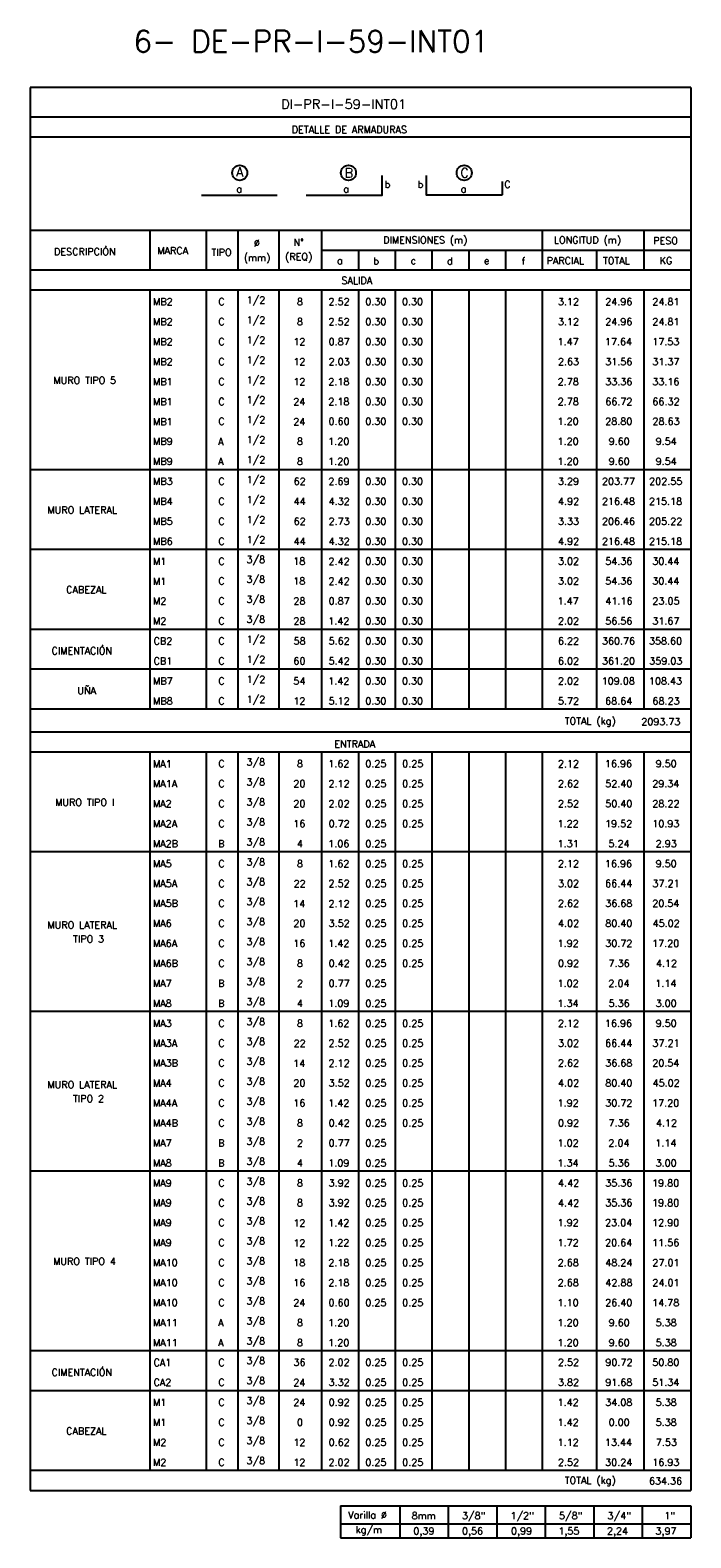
# Model space of a CAD drawing. Header units: metres. Extents: x -260 to 410, y 23 to 160.
# Tile 11 of 16: x 50 to 76, y 23 to 81. Entities that reach past the tile are written whole.
import ezdxf
from ezdxf.enums import TextEntityAlignment as Align

# ---------------------------------------------------------------- set-up
doc = ezdxf.new("R2010")
doc.units = ezdxf.units.M
for name, color, linetype in [('XREF-SE-CUADROS DE DESPIECE - HUAURA_PQT4$0$21', 3, 'Continuous'), ('XREF-SE-CUADROS DE DESPIECE - HUAURA_PQT4$0$21C', 3, 'Continuous'), ('XREF-SE-CUADROS DE DESPIECE - HUAURA_PQT4$0$23', 2, 'Continuous'), ('XREF-SE-CUADROS DE DESPIECE - HUAURA_PQT4$0$S-ANNO-TEXT', 7, 'Continuous'), ('XREF-SE-CUADROS DE DESPIECE - HUAURA_PQT4$0$S-LNWK-0006', 1, 'Continuous')]:
    doc.layers.add(name, color=color, linetype=linetype)
doc.styles.add('XREF-SE-CUADROS DE DESPIECE - HUAURA_PQT4$0$ROMANS-SP', font='romans.shx', dxfattribs={"width": 0.7})
doc.styles.add('XREF-SE-CUADROS DE DESPIECE - HUAURA_PQT4$0$TEGEPSA 100', font='romans.shx')

# ---------------------------------------------------------------- blocks, each defined once
blk = doc.blocks.new('XREF-SE-CUADROS DE DESPIECE - HUAURA_PQT4')
blk.add_line((72.039, 56.826), (72.039, 54.528))
at = {"layer": 'XREF-SE-CUADROS DE DESPIECE - HUAURA_PQT4$0$21'}
for p, q in [((54.887, 72.91), (54.887, 71.379)), ((57.054, 72.91), (57.054, 71.379)), ((58.266, 72.91), (58.266, 71.379)), ((59.836, 72.91), (59.836, 71.379)), ((61.486, 72.91), (61.486, 71.379)), ((69.953, 72.91), (69.953, 71.379)), ((73.848, 72.91), (73.848, 71.379)), ((61.486, 72.14), (75.656, 72.14)), ((62.897, 72.14), (62.897, 71.379)), ((64.308, 72.14), (64.308, 71.379)), ((65.719, 72.14), (65.719, 71.379)), ((67.13, 72.14), (67.13, 71.379)), ((68.542, 72.14), (68.542, 71.379)), ((72.039, 72.14), (72.039, 71.379)), ((50.297, 71.379), (75.656, 71.379)), ((50.297, 70.617), (75.656, 70.617)), ((54.887, 70.617), (54.887, 54.528)), ((57.054, 70.617), (57.054, 56.826)), ((58.266, 70.617), (58.266, 56.826)), ((59.836, 70.617), (59.836, 56.826)), ((61.486, 70.617), (61.486, 56.826)), ((62.897, 70.617), (62.897, 56.826)), ((64.308, 70.617), (64.308, 56.826)), ((65.719, 70.617), (65.719, 56.826)), ((67.13, 70.617), (67.13, 56.826)), ((68.542, 70.617), (68.542, 56.826)), ((69.953, 70.617), (69.953, 54.528)), ((72.039, 70.617), (72.039, 56.826)), ((73.848, 70.617), (73.848, 54.528)), ((50.297, 63.721), (75.656, 63.721)), ((50.297, 60.657), (75.656, 60.657)), ((50.297, 57.592), (75.656, 57.592)), ((57.054, 56.826), (57.054, 54.528)), ((58.266, 56.826), (58.266, 54.528)), ((59.836, 56.826), (59.836, 54.528)), ((61.486, 56.826), (61.486, 54.528)), ((62.897, 56.826), (62.897, 54.528)), ((64.308, 56.826), (64.308, 54.528)), ((65.719, 56.826), (65.719, 54.528)), ((67.13, 56.826), (67.13, 54.528)), ((68.542, 56.826), (68.542, 54.528)), ((50.297, 56.06), (75.656, 56.06)), ((50.297, 54.528), (54.887, 54.528)), ((54.887, 54.528), (75.656, 54.528)), ((50.297, 53.641), (75.656, 53.641)), ((50.297, 52.879), (75.656, 52.879)), ((54.887, 52.879), (54.887, 25.298)), ((57.054, 52.879), (57.054, 25.298)), ((58.266, 52.879), (58.266, 25.298)), ((59.836, 52.879), (59.836, 25.298)), ((61.486, 52.879), (61.486, 25.298)), ((62.897, 52.879), (62.897, 25.298)), ((64.308, 52.879), (64.308, 25.298)), ((65.719, 52.879), (65.719, 25.298)), ((67.13, 52.879), (67.13, 25.298)), ((68.542, 52.879), (68.542, 25.298)), ((69.953, 52.879), (69.953, 25.298)), ((72.039, 52.879), (72.039, 25.298)), ((73.848, 52.879), (73.848, 25.298)), ((50.297, 49.048), (75.656, 49.048)), ((50.297, 42.919), (75.656, 42.919)), ((50.297, 36.79), (75.656, 36.79)), ((50.297, 29.895), (75.656, 29.895)), ((50.297, 28.362), (75.656, 28.362)), ((50.297, 25.298), (75.656, 25.298)), ((64.481, 23.932), (64.481, 22.704)), ((66.343, 23.932), (66.343, 22.704)), ((68.206, 23.932), (68.206, 22.704)), ((70.068, 23.932), (70.068, 22.704)), ((71.931, 23.932), (71.931, 22.704)), ((73.794, 23.932), (73.794, 22.704)), ((62.215, 23.244), (75.656, 23.244))]:
    blk.add_line(p, q, dxfattribs=at)
at = {"layer": 'XREF-SE-CUADROS DE DESPIECE - HUAURA_PQT4$0$21C'}
for centre in [(58.341, 75.107), (62.516, 75.107), (66.958, 75.107)]:
    blk.add_circle(centre, 0.288, dxfattribs=at)
at = {"layer": 'XREF-SE-CUADROS DE DESPIECE - HUAURA_PQT4$0$23'}
for p, q in [((50.297, 78.38), (50.297, 24.523)), ((75.656, 78.38), (75.656, 24.523)), ((50.297, 72.91), (75.656, 72.91)), ((50.297, 24.523), (75.656, 24.523)), ((62.215, 23.932), (62.215, 22.704)), ((62.215, 23.932), (75.656, 23.932)), ((62.215, 23.932), (62.215, 22.704)), ((75.656, 23.932), (75.656, 22.704)), ((62.215, 22.704), (75.656, 22.704))]:
    blk.add_line(p, q, dxfattribs=at)
for points in [[(75.656, 78.38), (50.297, 78.38)], [(75.656, 77.244), (50.297, 77.244)], [(75.656, 76.474), (50.297, 76.474)]]:
    blk.add_lwpolyline(points, dxfattribs=at)
at = {"layer": 'XREF-SE-CUADROS DE DESPIECE - HUAURA_PQT4$0$S-LNWK-0006'}
blk.add_line((56.875, 74.255), (59.784, 74.255), dxfattribs=at)
blk.add_lwpolyline([(60.897, 74.255), (63.806, 74.255), (63.806, 75.006)], dxfattribs=at)
blk.add_lwpolyline([(68.416, 74.778), (68.416, 74.268, -0.414214), (68.403, 74.255), (65.507, 74.255), (65.507, 75.006)], format="xyb", dxfattribs=at)
at = {"style": 'XREF-SE-CUADROS DE DESPIECE - HUAURA_PQT4$0$TEGEPSA 100'}
for s, p in [('Ø', (58.885, 72.28)), ('N°', (60.406, 72.307)), ('DIMENSIONES (m)', (63.848, 72.394)), ('LONGITUD (m)', (70.397, 72.394)), ('PESO', (74.211, 72.367)), ('DESCRIPCIÓN', (51.215, 71.94)), ('MARCA', (55.18, 71.986)), ('TIPO', (57.255, 71.918)), ('(mm)', (58.499, 71.721)), ('(REQ)', (60.082, 71.748)), ('a', (62.078, 71.603)), ('b', (63.464, 71.591)), ('c', (64.905, 71.603)), ('d', (66.3, 71.592)), ('e', (67.712, 71.603)), ('f', (69.164, 71.589)), ('PARCIAL', (70.12, 71.601)), ('TOTAL', (72.284, 71.601)), ('KG', (74.461, 71.601)), ('MB2', (55.014, 70.021)), ('C', (57.521, 70.023)), (' 1/2', (58.418, 70.088)), ('8', (60.534, 70.024)), ('2.52', (61.747, 70.024)), ('0.30', (63.158, 70.024)), ('0.30', (64.57, 70.024)), ('3.12', (70.553, 70.024)), ('24.96', (72.369, 70.024)), ('24.81', (74.181, 70.024)), ('MB2', (55.014, 69.255)), ('C', (57.521, 69.257)), (' 1/2', (58.418, 69.322)), ('8', (60.534, 69.258)), ('2.52', (61.747, 69.258)), ('0.30', (63.158, 69.258)), ('0.30', (64.57, 69.258)), ('3.12', (70.553, 69.258)), ('24.96', (72.369, 69.258)), ('24.81', (74.181, 69.258)), ('MB2', (55.014, 68.489)), ('C', (57.521, 68.491)), (' 1/2', (58.418, 68.556)), ('12', (60.4, 68.487)), ('0.87', (61.75, 68.492)), ('0.30', (63.158, 68.492)), ('0.30', (64.57, 68.492)), ('1.47', (70.542, 68.489)), ('17.64', (72.359, 68.492)), ('17.53', (74.175, 68.492)), ('MB2', (55.014, 67.723)), ('C', (57.521, 67.725)), (' 1/2', (58.418, 67.79)), ('12', (60.4, 67.721)), ('2.03', (61.749, 67.726)), ('0.30', (63.158, 67.726)), ('0.30', (64.57, 67.726)), ('2.63', (70.553, 67.726)), ('31.56', (72.37, 67.726)), ('31.37', (74.18, 67.726)), ('MURO TIPO 5', (51.189, 67.011)), ('MB1', (55.014, 66.956)), ('C', (57.521, 66.959)), (' 1/2', (58.418, 67.024)), ('12', (60.4, 66.955)), ('2.18', (61.744, 66.96)), ('0.30', (63.158, 66.96)), ('0.30', (64.57, 66.96)), ('2.78', (70.548, 66.96)), ('33.36', (72.37, 66.96)), ('33.16', (74.179, 66.96)), ('MB1', (55.014, 66.19)), ('C', (57.521, 66.193)), (' 1/2', (58.418, 66.257)), ('24', (60.4, 66.19)), ('2.18', (61.744, 66.193)), ('0.30', (63.158, 66.193)), ('0.30', (64.57, 66.193)), ('2.78', (70.548, 66.193)), ('66.72', (72.374, 66.193)), ('66.32', (74.182, 66.193)), ('MB1', (55.014, 65.424)), ('C', (57.521, 65.427)), (' 1/2', (58.418, 65.491)), ('24', (60.4, 65.424)), ('0.60', (61.747, 65.427)), ('0.30', (63.158, 65.427)), ('0.30', (64.57, 65.427)), ('1.20', (70.539, 65.427)), ('28.80', (72.368, 65.427)), ('28.63', (74.183, 65.427)), ('MB9', (55.014, 64.661)), ('A', (57.515, 64.658)), (' 1/2', (58.418, 64.725)), ('8', (60.534, 64.661)), ('1.20', (61.735, 64.661)), ('1.20', (70.539, 64.661)), ('9.60', (72.498, 64.661)), ('9.54', (74.305, 64.661)), (' 1/2', (58.418, 63.959)), ('MB9', (55.014, 63.895)), ('A', (57.515, 63.892)), ('8', (60.534, 63.895)), ('1.20', (61.735, 63.895)), ('1.20', (70.539, 63.895)), ('9.60', (72.498, 63.895)), ('9.54', (74.305, 63.895)), ('MB3', (55.014, 63.129)), ('C', (57.521, 63.128)), (' 1/2', (58.418, 63.193)), ('62', (60.408, 63.129)), ('2.69', (61.746, 63.129)), ('0.30', (63.158, 63.129)), ('0.30', (64.57, 63.129)), ('3.29', (70.552, 63.129)), ('203.77', (72.244, 63.129)), ('202.55', (74.055, 63.129)), ('MB4', (55.014, 62.359)), ('C', (57.521, 62.362)), (' 1/2', (58.418, 62.427)), ('44', (60.408, 62.359)), ('4.32', (61.755, 62.363)), ('0.30', (63.158, 62.363)), ('0.30', (64.57, 62.363)), ('4.92', (70.56, 62.363)), ('216.48', (72.242, 62.363)), ('215.18', (74.051, 62.363)), ('MURO LATERAL', (50.96, 62.031)), (' 1/2', (58.418, 61.661)), ('MB5', (55.014, 61.597)), ('C', (57.521, 61.596)), ('62', (60.408, 61.597)), ('2.73', (61.749, 61.597)), ('0.30', (63.158, 61.597)), ('0.30', (64.57, 61.597)), ('3.33', (70.555, 61.597)), ('206.46', (72.242, 61.597)), ('205.22', (74.054, 61.597)), ('MB6', (55.014, 60.83)), ('C', (57.521, 60.83)), (' 1/2', (58.418, 60.894)), ('44', (60.408, 60.827)), ('4.32', (61.755, 60.83)), ('0.30', (63.158, 60.83)), ('0.30', (64.57, 60.83)), ('4.92', (70.56, 60.83)), ('216.48', (72.242, 60.83)), ('215.18', (74.051, 60.83)), ('M1', (55.014, 60.061)), ('C', (57.521, 60.063)), (' 3/8', (58.415, 60.128)), ('18', (60.396, 60.064)), ('2.42', (61.747, 60.062)), ('0.30', (63.158, 60.064)), ('0.30', (64.57, 60.064)), ('3.02', (70.553, 60.064)), ('54.36', (72.37, 60.064)), ('30.44', (74.176, 60.064)), (' 3/8', (58.415, 59.362)), ('CABEZAL', (51.678, 58.966)), ('M1', (55.014, 59.295)), ('C', (57.521, 59.297)), ('18', (60.396, 59.298)), ('2.42', (61.747, 59.296)), ('0.30', (63.158, 59.298)), ('0.30', (64.57, 59.298)), ('3.02', (70.553, 59.298)), ('54.36', (72.37, 59.298)), ('30.44', (74.176, 59.298)), ('M2', (55.014, 58.529)), ('C', (57.521, 58.531)), (' 3/8', (58.415, 58.596)), ('28', (60.403, 58.532)), ('0.87', (61.75, 58.532)), ('0.30', (63.158, 58.532)), ('0.30', (64.57, 58.532)), ('1.47', (70.542, 58.529)), ('41.16', (72.377, 58.532)), ('23.05', (74.182, 58.532)), ('M2', (55.014, 57.763)), ('C', (57.521, 57.765)), (' 3/8', (58.415, 57.83)), ('28', (60.403, 57.766)), ('1.42', (61.74, 57.763)), ('0.30', (63.158, 57.766)), ('0.30', (64.57, 57.766)), ('2.02', (70.552, 57.766)), ('56.56', (72.37, 57.766)), ('31.67', (74.18, 57.766)), (' 1/2', (58.418, 57.064)), ('CIMENTACIÓN', (51.116, 56.622)), ('CB2', (55.033, 56.999)), ('C', (57.521, 56.999)), ('58', (60.405, 57)), ('5.62', (61.749, 57)), ('0.30', (63.158, 57)), ('0.30', (64.57, 57)), ('6.22', (70.553, 57)), ('360.76', (72.243, 57)), ('358.60', (74.05, 57)), ('CB1', (55.033, 56.233)), ('C', (57.521, 56.233)), (' 1/2', (58.418, 56.298)), ('60', (60.403, 56.233)), ('5.42', (61.749, 56.233)), ('0.30', (63.158, 56.233)), ('0.30', (64.57, 56.233)), ('6.02', (70.553, 56.233)), ('361.20', (72.242, 56.233)), ('359.03', (74.057, 56.233)), ('MB7', (55.014, 55.464)), ('C', (57.521, 55.467)), (' 1/2', (58.418, 55.531)), ('54', (60.402, 55.467)), ('1.42', (61.74, 55.465)), ('0.30', (63.158, 55.467)), ('0.30', (64.57, 55.467)), ('2.02', (70.552, 55.467)), ('109.08', (72.235, 55.467)), ('108.43', (74.048, 55.467)), ('UÑA', (52.108, 55.096)), (' 1/2', (58.418, 54.765)), ('MB8', (55.014, 54.701)), ('C', (57.521, 54.7)), ('12', (60.4, 54.697)), ('5.12', (61.749, 54.701)), ('0.30', (63.158, 54.701)), ('0.30', (64.57, 54.701)), ('5.72', (70.554, 54.701)), ('68.64', (72.367, 54.701)), ('68.23', (74.183, 54.701)), ('MA1', (55.014, 52.283)), ('C', (57.521, 52.286)), (' 3/8', (58.415, 52.351)), ('8', (60.534, 52.286)), ('1.62', (61.74, 52.286)), ('0.25', (63.164, 52.286)), ('0.25', (64.576, 52.286)), ('2.12', (70.552, 52.284)), ('16.96', (72.361, 52.286)), ('9.50', (74.307, 52.286)), ('MA1A', (55.014, 51.517)), ('C', (57.521, 51.52)), (' 3/8', (58.415, 51.584)), ('20', (60.402, 51.52)), ('2.12', (61.747, 51.518)), ('0.25', (63.164, 51.52)), ('0.25', (64.576, 51.52)), ('2.62', (70.552, 51.52)), ('52.40', (72.369, 51.52)), ('29.34', (74.175, 51.52)), ('MURO TIPO I', (51.259, 50.805)), ('MA2', (55.014, 50.751)), ('C', (57.521, 50.753)), (' 3/8', (58.415, 50.818)), ('20', (60.402, 50.754)), ('2.02', (61.747, 50.754)), ('0.25', (63.164, 50.754)), ('0.25', (64.576, 50.754)), ('2.52', (70.552, 50.754)), ('50.40', (72.369, 50.754)), ('28.22', (74.181, 50.754)), ('MA2A', (55.014, 49.985)), ('C', (57.521, 49.987)), (' 3/8', (58.415, 50.052)), ('16', (60.396, 49.988)), ('0.72', (61.752, 49.988)), ('0.25', (63.164, 49.988)), ('0.25', (64.576, 49.988)), ('1.22', (70.545, 49.986)), ('19.52', (72.365, 49.988)), ('10.93', (74.175, 49.988)), ('MA2B', (55.014, 49.219)), ('B', (57.513, 49.217)), (' 3/8', (58.415, 49.286)), ('4', (60.535, 49.219)), ('1.06', (61.736, 49.222)), ('0.25', (63.164, 49.222)), ('1.31', (70.544, 49.222)), ('5.24', (72.495, 49.222)), ('2.93', (74.309, 49.222)), ('MA5', (55.014, 48.456)), ('C', (57.521, 48.455)), (' 3/8', (58.415, 48.52)), ('8', (60.534, 48.456)), ('1.62', (61.74, 48.456)), ('0.25', (63.164, 48.456)), ('0.25', (64.576, 48.456)), ('2.12', (70.552, 48.453)), ('16.96', (72.361, 48.456)), ('9.50', (74.307, 48.456)), (' 3/8', (58.415, 47.754)), ('MA5A', (55.014, 47.69)), ('C', (57.521, 47.689)), ('22', (60.407, 47.685)), ('2.52', (61.747, 47.69)), ('0.25', (63.164, 47.69)), ('0.25', (64.576, 47.69)), ('3.02', (70.553, 47.69)), ('66.44', (72.367, 47.69)), ('37.21', (74.182, 47.69)), ('MA5B', (55.014, 46.923)), ('C', (57.521, 46.923)), (' 3/8', (58.415, 46.987)), ('14', (60.393, 46.92)), ('2.12', (61.747, 46.921)), ('0.25', (63.164, 46.923)), ('0.25', (64.576, 46.923)), ('2.62', (70.552, 46.923)), ('36.68', (72.37, 46.923)), ('20.54', (74.175, 46.923)), ('MURO LATERAL', (50.96, 46.092)), ('MA6', (55.014, 46.157)), ('C', (57.521, 46.157)), (' 3/8', (58.415, 46.221)), ('20', (60.402, 46.157)), ('3.52', (61.749, 46.157)), ('0.25', (63.164, 46.157)), ('0.25', (64.576, 46.157)), ('4.02', (70.56, 46.157)), ('80.40', (72.371, 46.157)), ('45.02', (74.189, 46.157)), ('TIPO 3', (51.942, 45.559)), (' 3/8', (58.415, 45.455)), ('MA6A', (55.014, 45.391)), ('C', (57.521, 45.39)), ('16', (60.396, 45.391)), ('1.42', (61.74, 45.389)), ('0.25', (63.164, 45.391)), ('0.25', (64.576, 45.391)), ('1.92', (70.545, 45.391)), ('30.72', (72.374, 45.391)), ('17.20', (74.169, 45.391)), ('MA6B', (55.014, 44.625)), ('C', (57.521, 44.624)), (' 3/8', (58.415, 44.689)), ('8', (60.534, 44.625)), ('0.42', (61.752, 44.625)), ('0.25', (63.164, 44.625)), ('0.25', (64.576, 44.625)), ('0.92', (70.557, 44.625)), ('7.36', (72.497, 44.625)), ('4.12', (74.316, 44.623)), ('MA7', (55.014, 43.856)), ('B', (57.513, 43.854)), (' 3/8', (58.415, 43.923)), ('2', (60.534, 43.854)), ('0.77', (61.75, 43.859)), ('0.25', (63.164, 43.859)), ('1.02', (70.545, 43.859)), ('2.04', (72.493, 43.859)), ('1.14', (74.294, 43.856)), (' 3/8', (58.415, 43.157)), ('MA8', (55.014, 43.093)), ('B', (57.513, 43.088)), ('4', (60.535, 43.089)), ('1.09', (61.739, 43.093)), ('0.25', (63.164, 43.093)), ('1.34', (70.538, 43.093)), ('5.36', (72.497, 43.093)), ('3.00', (74.304, 43.093)), ('MA3', (55.014, 42.327)), ('C', (57.521, 42.326)), (' 3/8', (58.415, 42.391)), ('8', (60.534, 42.327)), ('1.62', (61.74, 42.327)), ('0.25', (63.164, 42.327)), ('0.25', (64.576, 42.327)), ('2.12', (70.552, 42.324)), ('16.96', (72.361, 42.327)), ('9.50', (74.307, 42.327)), ('MA3A', (55.014, 41.56)), ('C', (57.521, 41.56)), (' 3/8', (58.415, 41.624)), ('22', (60.407, 41.556)), ('2.52', (61.747, 41.56)), ('0.25', (63.164, 41.56)), ('0.25', (64.576, 41.56)), ('3.02', (70.553, 41.56)), ('66.44', (72.367, 41.56)), ('37.21', (74.182, 41.56)), (' 3/8', (58.415, 40.858)), ('MA3B', (55.014, 40.794)), ('C', (57.521, 40.793)), ('14', (60.393, 40.791)), ('2.12', (61.747, 40.792)), ('0.25', (63.164, 40.794)), ('0.25', (64.576, 40.794)), ('2.62', (70.552, 40.794)), ('36.68', (72.37, 40.794)), ('20.54', (74.175, 40.794)), ('MURO LATERAL', (50.96, 39.963)), ('MA4', (55.014, 40.025)), ('C', (57.521, 40.027)), (' 3/8', (58.415, 40.092)), ('20', (60.402, 40.028)), ('3.52', (61.749, 40.028)), ('0.25', (63.164, 40.028)), ('0.25', (64.576, 40.028)), ('4.02', (70.56, 40.028)), ('80.40', (72.371, 40.028)), ('45.02', (74.189, 40.028)), ('TIPO 2', (51.94, 39.43)), ('MA4A', (55.014, 39.259)), ('C', (57.521, 39.261)), (' 3/8', (58.415, 39.326)), ('16', (60.396, 39.262)), ('1.42', (61.74, 39.259)), ('0.25', (63.164, 39.262)), ('0.25', (64.576, 39.262)), ('1.92', (70.545, 39.262)), ('30.72', (72.374, 39.262)), ('17.20', (74.169, 39.262)), (' 3/8', (58.415, 38.56)), ('MA4B', (55.014, 38.493)), ('C', (57.521, 38.495)), ('8', (60.534, 38.496)), ('0.42', (61.752, 38.496)), ('0.25', (63.164, 38.496)), ('0.25', (64.576, 38.496)), ('0.92', (70.557, 38.496)), ('7.36', (72.497, 38.496)), ('4.12', (74.316, 38.493)), ('MA7', (55.014, 37.726)), ('B', (57.513, 37.725)), (' 3/8', (58.415, 37.794)), ('2', (60.534, 37.725)), ('0.77', (61.75, 37.73)), ('0.25', (63.164, 37.73)), ('1.02', (70.545, 37.73)), ('2.04', (72.493, 37.73)), ('1.14', (74.294, 37.727)), ('MA8', (55.014, 36.963)), ('B', (57.513, 36.959)), (' 3/8', (58.415, 37.028)), ('4', (60.535, 36.96)), ('1.09', (61.739, 36.963)), ('0.25', (63.164, 36.963)), ('1.34', (70.538, 36.963)), ('5.36', (72.497, 36.963)), ('3.00', (74.304, 36.963)), ('MA9', (55.014, 36.197)), ('C', (57.521, 36.197)), (' 3/8', (58.415, 36.261)), ('8', (60.534, 36.197)), ('3.92', (61.749, 36.197)), ('0.25', (63.164, 36.197)), ('0.25', (64.576, 36.197)), ('4.42', (70.56, 36.195)), ('35.36', (72.37, 36.197)), ('19.80', (74.169, 36.197)), ('MA9', (55.014, 35.431)), ('C', (57.521, 35.43)), (' 3/8', (58.415, 35.495)), ('8', (60.534, 35.431)), ('3.92', (61.749, 35.431)), ('0.25', (63.164, 35.431)), ('0.25', (64.576, 35.431)), ('4.42', (70.56, 35.429)), ('35.36', (72.37, 35.431)), ('19.80', (74.169, 35.431)), ('MA9', (55.014, 34.665)), ('C', (57.521, 34.664)), (' 3/8', (58.415, 34.729)), ('12', (60.4, 34.66)), ('1.42', (61.74, 34.663)), ('0.25', (63.164, 34.665)), ('0.25', (64.576, 34.665)), ('1.92', (70.545, 34.665)), ('23.04', (72.366, 34.665)), ('12.90', (74.169, 34.665)), ('MA9', (55.014, 33.899)), ('C', (57.521, 33.898)), (' 3/8', (58.415, 33.963)), ('12', (60.4, 33.894)), ('1.22', (61.74, 33.896)), ('0.25', (63.164, 33.899)), ('0.25', (64.576, 33.899)), ('1.72', (70.545, 33.896)), ('20.64', (72.366, 33.899)), ('11.56', (74.17, 33.899)), ('MURO TIPO 4', (51.181, 33.184)), ('MA10', (55.014, 33.133)), ('C', (57.521, 33.132)), (' 3/8', (58.415, 33.197)), ('18', (60.396, 33.133)), ('2.18', (61.744, 33.133)), ('0.25', (63.164, 33.133)), ('0.25', (64.576, 33.133)), ('2.68', (70.548, 33.133)), ('48.24', (72.374, 33.133)), ('27.01', (74.181, 33.133)), ('MA10', (55.014, 32.367)), ('C', (57.521, 32.366)), (' 3/8', (58.415, 32.431)), ('16', (60.396, 32.367)), ('2.18', (61.744, 32.367)), ('0.25', (63.164, 32.367)), ('0.25', (64.576, 32.367)), ('2.68', (70.548, 32.367)), ('42.88', (72.377, 32.367)), ('24.01', (74.181, 32.367)), ('MA10', (55.014, 31.6)), ('C', (57.521, 31.6)), (' 3/8', (58.415, 31.664)), ('24', (60.4, 31.597)), ('0.60', (61.747, 31.6)), ('0.25', (63.164, 31.6)), ('0.25', (64.576, 31.6)), ('1.10', (70.539, 31.6)), ('26.40', (72.368, 31.6)), ('14.78', (74.17, 31.6)), ('MA11', (55.014, 30.831)), ('A', (57.515, 30.831)), (' 3/8', (58.415, 30.898)), ('8', (60.534, 30.834)), ('1.20', (61.735, 30.834)), ('1.20', (70.539, 30.834)), ('9.60', (72.498, 30.834)), ('5.38', (74.306, 30.834)), ('MA11', (55.014, 30.065)), ('A', (57.515, 30.065)), (' 3/8', (58.415, 30.132)), ('8', (60.534, 30.068)), ('1.20', (61.735, 30.068)), ('1.20', (70.539, 30.068)), ('9.60', (72.498, 30.068)), ('5.38', (74.306, 30.068)), ('CA1', (55.033, 29.301)), ('C', (57.521, 29.301)), (' 3/8', (58.415, 29.366)), ('36', (60.404, 29.302)), ('2.02', (61.747, 29.302)), ('0.25', (63.164, 29.302)), ('0.25', (64.576, 29.302)), ('2.52', (70.552, 29.302)), ('90.72', (72.377, 29.302)), ('50.80', (74.178, 29.302)), ('CIMENTACIÓN', (51.116, 28.924)), ('CA2', (55.033, 28.535)), ('C', (57.521, 28.535)), (' 3/8', (58.415, 28.6)), ('24', (60.4, 28.533)), ('3.32', (61.749, 28.536)), ('0.25', (63.164, 28.536)), ('0.25', (64.576, 28.536)), ('3.82', (70.553, 28.536)), ('91.68', (72.373, 28.536)), ('51.34', (74.176, 28.536)), ('M1', (55.014, 27.766)), ('C', (57.521, 27.769)), (' 3/8', (58.415, 27.834)), ('24', (60.4, 27.766)), ('0.92', (61.752, 27.77)), ('0.25', (63.164, 27.77)), ('0.25', (64.576, 27.77)), ('1.42', (70.545, 27.767)), ('34.08', (72.37, 27.77)), ('5.38', (74.306, 27.77)), ('M1', (55.014, 27)), ('C', (57.521, 27.003)), (' 3/8', (58.415, 27.068)), ('0', (60.534, 27.004)), ('0.92', (61.752, 27.004)), ('0.25', (63.164, 27.004)), ('0.25', (64.576, 27.004)), ('1.42', (70.545, 27.001)), ('0.00', (72.5, 27.004)), ('5.38', (74.306, 27.004)), ('CABEZAL', (51.678, 26.672)), ('M2', (55.014, 26.234)), ('C', (57.521, 26.237)), (' 3/8', (58.415, 26.301)), ('12', (60.4, 26.233)), ('0.62', (61.752, 26.237)), ('0.25', (63.164, 26.237)), ('0.25', (64.576, 26.237)), ('1.12', (70.545, 26.235)), ('13.44', (72.359, 26.237)), ('7.53', (74.311, 26.237)), ('M2', (55.014, 25.468)), ('C', (57.521, 25.47)), (' 3/8', (58.415, 25.535)), ('12', (60.4, 25.467)), ('2.02', (61.747, 25.471)), ('0.25', (63.164, 25.471)), ('0.25', (64.576, 25.471)), ('2.52', (70.552, 25.471)), ('30.24', (72.367, 25.471)), ('16.93', (74.175, 25.471))]:
    blk.add_text(s, height=0.27, dxfattribs=at).set_placement(p)
at = {"layer": 'Defpoints', "style": 'XREF-SE-CUADROS DE DESPIECE - HUAURA_PQT4$0$ROMANS-SP'}
blk.add_text('6- DE-PR-I-59-INT01', height=0.83433, dxfattribs=at).set_placement((54.263, 79.735))
at = {"layer": 'XREF-SE-CUADROS DE DESPIECE - HUAURA_PQT4$0$23', "style": 'XREF-SE-CUADROS DE DESPIECE - HUAURA_PQT4$0$TEGEPSA 100'}
for s, p in [('SALIDA', (62.245, 70.839)), ('TOTAL (kg)', (70.815, 53.933)), ('2093.73', (73.753, 53.904)), ('ENTRADA', (61.974, 53.049)), ('TOTAL (kg)', (70.815, 24.782)), ('634.36', (74.051, 24.752))]:
    blk.add_text(s, height=0.27, dxfattribs=at).set_placement(p)
at = {"layer": 'XREF-SE-CUADROS DE DESPIECE - HUAURA_PQT4$0$S-ANNO-TEXT', "color": 4, "style": 'XREF-SE-CUADROS DE DESPIECE - HUAURA_PQT4$0$TEGEPSA 100'}
blk.add_text('DI-PR-I-59-INT01', height=0.36233, dxfattribs=at).set_placement((59.928, 77.564))
at = {"layer": 'XREF-SE-CUADROS DE DESPIECE - HUAURA_PQT4$0$S-ANNO-TEXT', "style": 'XREF-SE-CUADROS DE DESPIECE - HUAURA_PQT4$0$TEGEPSA 100'}
for s, height, p in [('DETALLE DE ARMADURAS', 0.27006, (60.339, 76.635)), ('Varilla %%C', 0.27, (62.5, 23.449)), ('kg/m', 0.27, (62.787, 22.879)), ('8mm', 0.27, (64.94, 23.424)), ('3/8"', 0.27, (66.868, 23.424)), ('1/2"', 0.27, (68.731, 23.424)), ('5/8"', 0.27, (70.593, 23.424)), ('3/4"', 0.27, (72.456, 23.424)), ('1"', 0.27, (74.635, 23.424)), ('0,39', 0.27, (65.007, 22.834)), ('0,56', 0.27, (66.87, 22.834)), ('0,99', 0.27, (68.755, 22.834)), ('1,55', 0.27, (70.572, 22.834)), ('2,24', 0.27, (72.435, 22.834)), ('3,97', 0.27, (74.298, 22.834))]:
    blk.add_text(s, height=height, dxfattribs=at).set_placement(p)
for s, height, p in [('A', 0.362, (58.342, 74.962)), ('B', 0.362, (62.53, 74.925)), ('C', 0.362, (66.972, 74.925)), ('a', 0.27, (58.324, 74.357)), ('a', 0.27, (62.423, 74.354)), ('a', 0.27, (66.935, 74.354))]:
    blk.add_text(s, height=height, dxfattribs=at).set_placement(p, align=Align.CENTER)
for s, p in [('b', (64.127, 74.534)), ('b', (65.391, 74.534)), ('C', (68.737, 74.534))]:
    blk.add_text(s, height=0.27, dxfattribs=at).set_placement(p, align=Align.RIGHT)

msp = doc.modelspace()

# ---------------------------------------------------------------- block references
msp.add_blockref('XREF-SE-CUADROS DE DESPIECE - HUAURA_PQT4', (0, 0))

doc.saveas('drawing.dxf')
